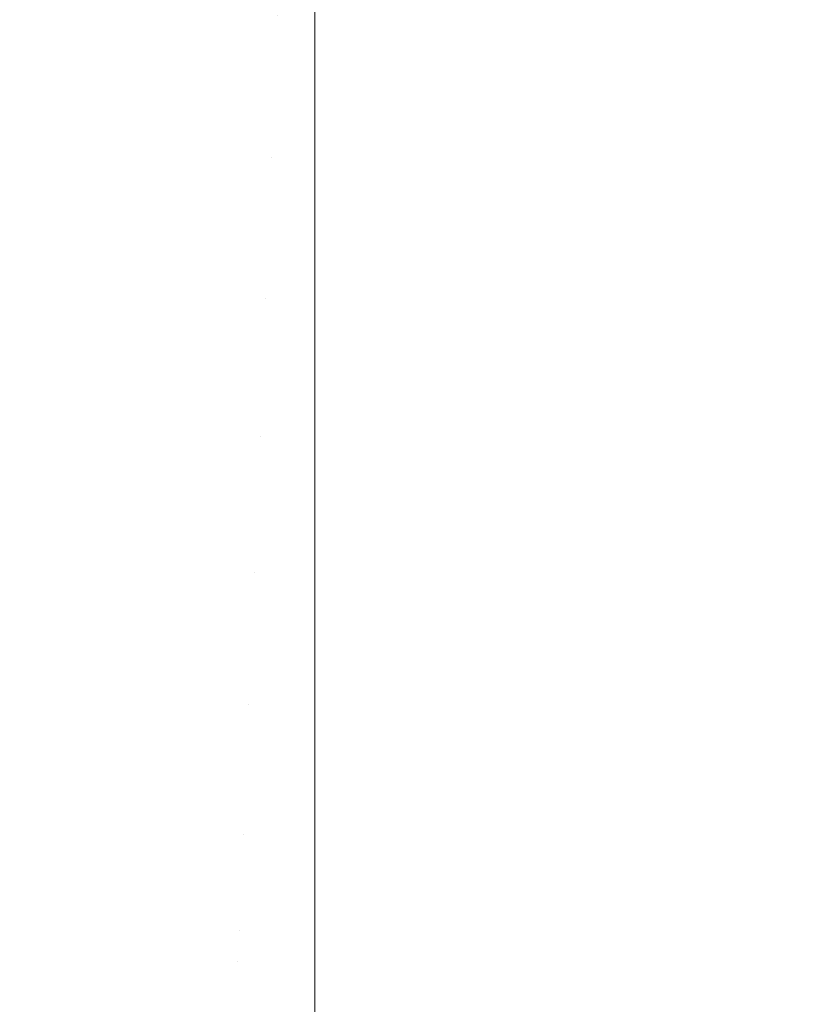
# Model space of a CAD drawing. Header units: centimetres. Extents: x -26 to 27.3, y 37.2 to 39.
# Tile 21 of 256: x -25.8683 to -25.8456, y 37.2464 to 37.2748. Entities that reach past the tile are written whole.
import ezdxf

# ---------------------------------------------------------------- set-up
doc = ezdxf.new("R2010")
doc.units = ezdxf.units.CM
doc.header["$LTSCALE"] = 2.54
doc.layers.add('Lucido design-1', color=7, linetype='Continuous')

# ---------------------------------------------------------------- blocks, each defined once
blk = doc.blocks.new('Gruppo-6-1')
at = {"color": 7, "linetype": 'Continuous', "lineweight": 9}
for points, invisible_edges in [([(-25.864079, 37.274768, -350.079304), (-25.865151, 37.274976, -350.079304), (-25.864329, 37.278791, -350.080259), (-25.86342, 37.278616, -350.080259)], 15), ([(-25.864079, 37.274768, -374.046067), (-25.865151, 37.274976, -374.046067), (-25.864329, 37.278791, -374.047022), (-25.86342, 37.278616, -374.047022)], 15), ([(-25.863, 37.274607, -350.079304), (-25.864079, 37.274768, -350.079304), (-25.86342, 37.278616, -350.080259), (-25.862504, 37.278479, -350.080259)], 15), ([(-25.863, 37.274607, -374.046067), (-25.864079, 37.274768, -374.046067), (-25.86342, 37.278616, -374.047022), (-25.862504, 37.278479, -374.047022)], 15), ([(-25.861914, 37.274491, -350.079304), (-25.863, 37.274607, -350.079304), (-25.862504, 37.278479, -350.080259), (-25.861583, 37.278381, -350.080259)], 15), ([(-25.861914, 37.274491, -374.046067), (-25.863, 37.274607, -374.046067), (-25.862504, 37.278479, -374.047022), (-25.861583, 37.278381, -374.047022)], 15), ([(-25.860825, 37.274422, -350.079304), (-25.861914, 37.274491, -350.079304), (-25.861583, 37.278381, -350.080259), (-25.860659, 37.278322, -350.080259)], 15), ([(-25.860825, 37.274422, -374.046067), (-25.861914, 37.274491, -374.046067), (-25.861583, 37.278381, -374.047022), (-25.860659, 37.278322, -374.047022)], 15), ([(-25.859734, 37.274399, -350.079304), (-25.860825, 37.274422, -350.079304), (-25.860659, 37.278322, -350.080259), (-25.859734, 37.278302, -350.080259)], 7), ([(-25.859734, 37.274399, -374.046067), (-25.860825, 37.274422, -374.046067), (-25.860659, 37.278322, -374.047022), (-25.859734, 37.278302, -374.047022)], 7), ([(27.240266, 37.278302, -350.080259), (27.240266, 37.274399, -350.079304), (-25.859734, 37.274399, -350.079304), (-25.859734, 37.278302, -350.080259)], 10), ([(27.240266, 37.278302, -374.047022), (27.240266, 37.274399, -374.046067), (-25.859734, 37.274399, -374.046067), (-25.859734, 37.278302, -374.047022)], 10), ([(-25.868117, 37.276385, -349.285885), (-25.869116, 37.276762, -349.285885), (-25.870653, 37.272937, -349.287051), (-25.86949, 37.272498, -349.287051)], 15), ([(-25.868117, 37.276385, -373.252648), (-25.869116, 37.276762, -373.252648), (-25.870653, 37.272937, -373.253814), (-25.86949, 37.272498, -373.253814)], 15), ([(-25.867102, 37.276051, -349.285885), (-25.868117, 37.276385, -349.285885), (-25.86949, 37.272498, -349.287051), (-25.86831, 37.272109, -349.287051)], 15), ([(-25.867102, 37.276051, -373.252648), (-25.868117, 37.276385, -373.252648), (-25.86949, 37.272498, -373.253814), (-25.86831, 37.272109, -373.253814)], 15), ([(-25.866075, 37.27576, -349.285885), (-25.867102, 37.276051, -349.285885), (-25.86831, 37.272109, -349.287051), (-25.867113, 37.27177, -349.287051)], 15), ([(-25.866075, 37.27576, -373.252648), (-25.867102, 37.276051, -373.252648), (-25.86831, 37.272109, -373.253814), (-25.867113, 37.27177, -373.253814)], 15), ([(-25.868395, 37.271829, -350.078192), (-25.869588, 37.272222, -350.078192), (-25.8683, 37.275867, -350.079304), (-25.867263, 37.275526, -350.079304)], 15), ([(-25.868395, 37.271829, -374.044955), (-25.869588, 37.272222, -374.044955), (-25.8683, 37.275867, -374.046067), (-25.867263, 37.275526, -374.046067)], 15), ([(-25.865035, 37.275513, -349.285885), (-25.866075, 37.27576, -349.285885), (-25.867113, 37.27177, -349.287051), (-25.865904, 37.271483, -349.287051)], 15), ([(-25.865035, 37.275513, -373.252648), (-25.866075, 37.27576, -373.252648), (-25.867113, 37.27177, -373.253814), (-25.865904, 37.271483, -373.253814)], 15), ([(-25.867187, 37.271486, -350.078192), (-25.868395, 37.271829, -350.078192), (-25.867263, 37.275526, -350.079304), (-25.866213, 37.275228, -350.079304)], 15), ([(-25.867187, 37.271486, -374.044955), (-25.868395, 37.271829, -374.044955), (-25.867263, 37.275526, -374.046067), (-25.866213, 37.275228, -374.046067)], 15), ([(-25.863986, 37.27531, -349.285885), (-25.865035, 37.275513, -349.285885), (-25.865904, 37.271483, -349.287051), (-25.864683, 37.271246, -349.287051)], 15), ([(-25.863986, 37.27531, -373.252648), (-25.865035, 37.275513, -373.252648), (-25.865904, 37.271483, -373.253814), (-25.864683, 37.271246, -373.253814)], 15), ([(-25.865966, 37.271196, -350.078192), (-25.867187, 37.271486, -350.078192), (-25.866213, 37.275228, -350.079304), (-25.865151, 37.274976, -350.079304)], 15), ([(-25.865966, 37.271196, -374.044955), (-25.867187, 37.271486, -374.044955), (-25.866213, 37.275228, -374.046067), (-25.865151, 37.274976, -374.046067)], 15), ([(-25.86293, 37.275152, -349.285885), (-25.863986, 37.27531, -349.285885), (-25.864683, 37.271246, -349.287051), (-25.863454, 37.271062, -349.287051)], 15), ([(-25.86293, 37.275152, -373.252648), (-25.863986, 37.27531, -373.252648), (-25.864683, 37.271246, -373.253814), (-25.863454, 37.271062, -373.253814)], 15), ([(-25.864733, 37.270957, -350.078192), (-25.865966, 37.271196, -350.078192), (-25.865151, 37.274976, -350.079304), (-25.864079, 37.274768, -350.079304)], 15), ([(-25.864733, 37.270957, -374.044955), (-25.865966, 37.271196, -374.044955), (-25.865151, 37.274976, -374.046067), (-25.864079, 37.274768, -374.046067)], 15), ([(-25.861868, 37.275038, -349.285885), (-25.86293, 37.275152, -349.285885), (-25.863454, 37.271062, -349.287051), (-25.862217, 37.270931, -349.287051)], 15), ([(-25.861868, 37.275038, -373.252648), (-25.86293, 37.275152, -373.252648), (-25.863454, 37.271062, -373.253814), (-25.862217, 37.270931, -373.253814)], 15), ([(-25.860802, 37.274971, -349.285885), (-25.861868, 37.275038, -349.285885), (-25.862217, 37.270931, -349.287051), (-25.860977, 37.270852, -349.287051)], 15), ([(-25.860802, 37.274971, -373.252648), (-25.861868, 37.275038, -373.252648), (-25.862217, 37.270931, -373.253814), (-25.860977, 37.270852, -373.253814)], 15), ([(-25.860802, 37.274971, -349.285885), (-25.860977, 37.270852, -349.287051), (-25.859734, 37.270825, -349.287051), (-25.859734, 37.274234, -349.286087)], 11), ([(-25.860802, 37.274971, -373.252648), (-25.860977, 37.270852, -373.253814), (-25.859734, 37.270825, -373.253814), (-25.859734, 37.274914, -373.252657)], 11), ([(-25.859734, 37.274234, -349.286087), (-25.859734, 37.274948, -349.285885), (-25.860802, 37.274971, -349.285885)], 10), ([(-25.859734, 37.274948, -349.285885), (-25.859734, 37.274234, -349.286087), (27.240266, 37.274234, -349.286087), (27.240266, 37.274948, -349.285885)], 10), ([(-25.859734, 37.27083, -373.253813), (27.240266, 37.27083, -373.253813), (27.240266, 37.274914, -373.252657), (-25.859734, 37.274914, -373.252657)], 5), ([(-25.863491, 37.270772, -350.078192), (-25.864733, 37.270957, -350.078192), (-25.864079, 37.274768, -350.079304), (-25.863, 37.274607, -350.079304)], 15), ([(-25.863491, 37.270772, -374.044955), (-25.864733, 37.270957, -374.044955), (-25.864079, 37.274768, -374.046067), (-25.863, 37.274607, -374.046067)], 15), ([(-25.862242, 37.270639, -350.078192), (-25.863491, 37.270772, -350.078192), (-25.863, 37.274607, -350.079304), (-25.861914, 37.274491, -350.079304)], 15), ([(-25.862242, 37.270639, -374.044955), (-25.863491, 37.270772, -374.044955), (-25.863, 37.274607, -374.046067), (-25.861914, 37.274491, -374.046067)], 15), ([(-25.860989, 37.270559, -350.078192), (-25.862242, 37.270639, -350.078192), (-25.861914, 37.274491, -350.079304), (-25.860825, 37.274422, -350.079304)], 15), ([(-25.860989, 37.270559, -374.044955), (-25.862242, 37.270639, -374.044955), (-25.861914, 37.274491, -374.046067), (-25.860825, 37.274422, -374.046067)], 15), ([(-25.859734, 37.274231, -350.079256), (-25.859734, 37.270532, -350.078192), (-25.860989, 37.270559, -350.078192), (-25.860825, 37.274422, -350.079304)], 14), ([(-25.859734, 37.274231, -374.046019), (-25.859734, 37.270532, -374.044955), (-25.860989, 37.270559, -374.044955), (-25.860825, 37.274422, -374.046067)], 14), ([(-25.860825, 37.274422, -350.079304), (-25.859734, 37.274399, -350.079304), (-25.859734, 37.274231, -350.079256)], 9), ([(-25.860825, 37.274422, -374.046067), (-25.859734, 37.274399, -374.046067), (-25.859734, 37.274231, -374.046019)], 9), ([(27.240266, 37.274399, -350.079304), (27.240266, 37.274231, -350.079256), (-25.859734, 37.274231, -350.079256), (-25.859734, 37.274399, -350.079304)], 10), ([(27.240266, 37.274399, -374.046067), (27.240266, 37.274231, -374.046019), (-25.859734, 37.274231, -374.046019), (-25.859734, 37.274399, -374.046067)], 10), ([(27.240266, 37.270825, -349.287051), (27.240266, 37.274234, -349.286087), (-25.859734, 37.274234, -349.286087), (-25.859734, 37.270825, -349.287051)], 10), ([(-25.859734, 37.270532, -350.078192), (-25.859734, 37.274231, -350.079256), (27.240266, 37.274231, -350.079256), (27.240266, 37.270532, -350.078192)], 10), ([(-25.859734, 37.270532, -374.044955), (-25.859734, 37.274231, -374.046019), (27.240266, 37.274231, -374.046019), (27.240266, 37.270532, -374.044955)], 10), ([(-25.867113, 37.27177, -349.287051), (-25.86831, 37.272109, -349.287051), (-25.869499, 37.268224, -349.288392), (-25.868137, 37.267838, -349.288392)], 15), ([(-25.867113, 37.27177, -373.253814), (-25.86831, 37.272109, -373.253814), (-25.869499, 37.268224, -373.255155), (-25.868137, 37.267838, -373.255155)], 15), ([(-25.868151, 37.267787, -350.076923), (-25.869515, 37.268173, -350.076923), (-25.868395, 37.271829, -350.078192), (-25.867187, 37.271486, -350.078192)], 15), ([(-25.868151, 37.267787, -374.043686), (-25.869515, 37.268173, -374.043686), (-25.868395, 37.271829, -374.044955), (-25.867187, 37.271486, -374.044955)], 15), ([(-25.865904, 37.271483, -349.287051), (-25.867113, 37.27177, -349.287051), (-25.868137, 37.267838, -349.288392), (-25.86676, 37.267511, -349.288392)], 15), ([(-25.865904, 37.271483, -373.253814), (-25.867113, 37.27177, -373.253814), (-25.868137, 37.267838, -373.255155), (-25.86676, 37.267511, -373.255155)], 15), ([(-25.866771, 37.267458, -350.076923), (-25.868151, 37.267787, -350.076923), (-25.867187, 37.271486, -350.078192), (-25.865966, 37.271196, -350.078192)], 15), ([(-25.866771, 37.267458, -374.043686), (-25.868151, 37.267787, -374.043686), (-25.867187, 37.271486, -374.044955), (-25.865966, 37.271196, -374.044955)], 15), ([(-25.864683, 37.271246, -349.287051), (-25.865904, 37.271483, -349.287051), (-25.86676, 37.267511, -349.288392), (-25.86537, 37.267242, -349.288392)], 15), ([(-25.864683, 37.271246, -373.253814), (-25.865904, 37.271483, -373.253814), (-25.86676, 37.267511, -373.255155), (-25.86537, 37.267242, -373.255155)], 15), ([(-25.863454, 37.271062, -349.287051), (-25.864683, 37.271246, -349.287051), (-25.86537, 37.267242, -349.288392), (-25.86397, 37.267032, -349.288392)], 15), ([(-25.863454, 37.271062, -373.253814), (-25.864683, 37.271246, -373.253814), (-25.86537, 37.267242, -373.255155), (-25.86397, 37.267032, -373.255155)], 15), ([(-25.865379, 37.267189, -350.076923), (-25.866771, 37.267458, -350.076923), (-25.865966, 37.271196, -350.078192), (-25.864733, 37.270957, -350.078192)], 15), ([(-25.865379, 37.267189, -374.043686), (-25.866771, 37.267458, -374.043686), (-25.865966, 37.271196, -374.044955), (-25.864733, 37.270957, -374.044955)], 15), ([(-25.863977, 37.266979, -350.076923), (-25.865379, 37.267189, -350.076923), (-25.864733, 37.270957, -350.078192), (-25.863491, 37.270772, -350.078192)], 15), ([(-25.863977, 37.266979, -374.043686), (-25.865379, 37.267189, -374.043686), (-25.864733, 37.270957, -374.044955), (-25.863491, 37.270772, -374.044955)], 15), ([(-25.862217, 37.270931, -349.287051), (-25.863454, 37.271062, -349.287051), (-25.86397, 37.267032, -349.288392), (-25.862562, 37.266882, -349.288392)], 15), ([(-25.862217, 37.270931, -373.253814), (-25.863454, 37.271062, -373.253814), (-25.86397, 37.267032, -373.255155), (-25.862562, 37.266882, -373.255155)], 15), ([(-25.860977, 37.270852, -349.287051), (-25.862217, 37.270931, -349.287051), (-25.862562, 37.266882, -349.288392), (-25.861149, 37.266792, -349.288392)], 15), ([(-25.860977, 37.270852, -373.253814), (-25.862217, 37.270931, -373.253814), (-25.862562, 37.266882, -373.255155), (-25.861149, 37.266792, -373.255155)], 15), ([(-25.862566, 37.266829, -350.076923), (-25.863977, 37.266979, -350.076923), (-25.863491, 37.270772, -350.078192), (-25.862242, 37.270639, -350.078192)], 15), ([(-25.862566, 37.266829, -374.043686), (-25.863977, 37.266979, -374.043686), (-25.863491, 37.270772, -374.044955), (-25.862242, 37.270639, -374.044955)], 15), ([(-25.861151, 37.266739, -350.076923), (-25.862566, 37.266829, -350.076923), (-25.862242, 37.270639, -350.078192), (-25.860989, 37.270559, -350.078192)], 15), ([(-25.861151, 37.266739, -374.043686), (-25.862566, 37.266829, -374.043686), (-25.862242, 37.270639, -374.044955), (-25.860989, 37.270559, -374.044955)], 15), ([(-25.860977, 37.270852, -349.287051), (-25.861149, 37.266792, -349.288392), (-25.859734, 37.266762, -349.288392), (-25.859734, 37.270046, -349.287308)], 11), ([(-25.859734, 37.266798, -373.255143), (-25.859734, 37.270825, -373.253814), (-25.860977, 37.270852, -373.253814), (-25.861149, 37.266792, -373.255155)], 14), ([(-25.859734, 37.270046, -349.287308), (-25.859734, 37.270825, -349.287051), (-25.860977, 37.270852, -349.287051)], 10), ([(-25.859734, 37.266798, -373.255143), (27.240266, 37.266798, -373.255143), (27.240266, 37.27083, -373.253813), (-25.859734, 37.27083, -373.253813)], 5), ([(-25.859734, 37.270825, -349.287051), (-25.859734, 37.270046, -349.287308), (27.240266, 37.270046, -349.287308), (27.240266, 37.270825, -349.287051)], 10), ([(-25.859734, 37.270044, -350.07803), (-25.859734, 37.266709, -350.076923), (-25.861151, 37.266739, -350.076923), (-25.860989, 37.270559, -350.078192)], 14), ([(-25.859734, 37.270044, -374.044793), (-25.859734, 37.266709, -374.043686), (-25.861151, 37.266739, -374.043686), (-25.860989, 37.270559, -374.044955)], 14), ([(-25.860989, 37.270559, -350.078192), (-25.859734, 37.270532, -350.078192), (-25.859734, 37.270044, -350.07803)], 9), ([(-25.860989, 37.270559, -374.044955), (-25.859734, 37.270532, -374.044955), (-25.859734, 37.270044, -374.044793)], 9), ([(27.240266, 37.270532, -350.078192), (27.240266, 37.270044, -350.07803), (-25.859734, 37.270044, -350.07803), (-25.859734, 37.270532, -350.078192)], 10), ([(27.240266, 37.270532, -374.044955), (27.240266, 37.270044, -374.044793), (-25.859734, 37.270044, -374.044793), (-25.859734, 37.270532, -374.044955)], 10), ([(27.240266, 37.266762, -349.288392), (27.240266, 37.270046, -349.287308), (-25.859734, 37.270046, -349.287308), (-25.859734, 37.266762, -349.288392)], 10), ([(-25.859734, 37.266709, -350.076923), (-25.859734, 37.270044, -350.07803), (27.240266, 37.270044, -350.07803), (27.240266, 37.266709, -350.076923)], 10), ([(-25.859734, 37.266709, -374.043686), (-25.859734, 37.270044, -374.044793), (27.240266, 37.270044, -374.044793), (27.240266, 37.266709, -374.043686)], 10), ([(-25.868137, 37.267838, -349.288392), (-25.869499, 37.268224, -349.288392), (-25.870669, 37.264403, -349.289902), (-25.869144, 37.263971, -349.289902)], 15), ([(-25.868137, 37.267838, -373.255155), (-25.869499, 37.268224, -373.255155), (-25.870669, 37.264403, -373.256665), (-25.869144, 37.263971, -373.256665)], 15), ([(-25.869101, 37.264135, -350.075499), (-25.87062, 37.264565, -350.075499), (-25.869515, 37.268173, -350.076923), (-25.868151, 37.267787, -350.076923)], 15), ([(-25.869101, 37.264135, -374.042262), (-25.87062, 37.264565, -374.042262), (-25.869515, 37.268173, -374.043686), (-25.868151, 37.267787, -374.043686)], 15), ([(-25.86676, 37.267511, -349.288392), (-25.868137, 37.267838, -349.288392), (-25.869144, 37.263971, -349.289902), (-25.867602, 37.263604, -349.289902)], 15), ([(-25.86676, 37.267511, -373.255155), (-25.868137, 37.267838, -373.255155), (-25.869144, 37.263971, -373.256665), (-25.867602, 37.263604, -373.256665)], 15), ([(-25.867566, 37.26377, -350.075499), (-25.869101, 37.264135, -350.075499), (-25.868151, 37.267787, -350.076923), (-25.866771, 37.267458, -350.076923)], 15), ([(-25.867566, 37.26377, -374.042262), (-25.869101, 37.264135, -374.042262), (-25.868151, 37.267787, -374.043686), (-25.866771, 37.267458, -374.043686)], 15), ([(-25.86537, 37.267242, -349.288392), (-25.86676, 37.267511, -349.288392), (-25.867602, 37.263604, -349.289902), (-25.866045, 37.263303, -349.289902)], 15), ([(-25.86537, 37.267242, -373.255155), (-25.86676, 37.267511, -373.255155), (-25.867602, 37.263604, -373.256665), (-25.866045, 37.263303, -373.256665)], 15), ([(-25.866017, 37.26347, -350.075499), (-25.867566, 37.26377, -350.075499), (-25.866771, 37.267458, -350.076923), (-25.865379, 37.267189, -350.076923)], 15), ([(-25.866017, 37.26347, -374.042262), (-25.867566, 37.26377, -374.042262), (-25.866771, 37.267458, -374.043686), (-25.865379, 37.267189, -374.043686)], 15), ([(-25.86397, 37.267032, -349.288392), (-25.86537, 37.267242, -349.288392), (-25.866045, 37.263303, -349.289902), (-25.864477, 37.263069, -349.289902)], 15), ([(-25.86397, 37.267032, -373.255155), (-25.86537, 37.267242, -373.255155), (-25.866045, 37.263303, -373.256665), (-25.864477, 37.263069, -373.256665)], 15), ([(-25.864456, 37.263236, -350.075499), (-25.866017, 37.26347, -350.075499), (-25.865379, 37.267189, -350.076923), (-25.863977, 37.266979, -350.076923)], 15), ([(-25.864456, 37.263236, -374.042262), (-25.866017, 37.26347, -374.042262), (-25.865379, 37.267189, -374.043686), (-25.863977, 37.266979, -374.043686)], 15), ([(-25.862562, 37.266882, -349.288392), (-25.86397, 37.267032, -349.288392), (-25.864477, 37.263069, -349.289902), (-25.862901, 37.262901, -349.289902)], 15), ([(-25.862562, 37.266882, -373.255155), (-25.86397, 37.267032, -373.255155), (-25.864477, 37.263069, -373.256665), (-25.862901, 37.262901, -373.256665)], 15), ([(-25.862887, 37.263069, -350.075499), (-25.864456, 37.263236, -350.075499), (-25.863977, 37.266979, -350.076923), (-25.862566, 37.266829, -350.076923)], 15), ([(-25.862887, 37.263069, -374.042262), (-25.864456, 37.263236, -374.042262), (-25.863977, 37.266979, -374.043686), (-25.862566, 37.266829, -374.043686)], 15), ([(-25.861149, 37.266792, -349.288392), (-25.862562, 37.266882, -349.288392), (-25.862901, 37.262901, -349.289902), (-25.861319, 37.2628, -349.289902)], 15), ([(-25.861149, 37.266792, -373.255155), (-25.862562, 37.266882, -373.255155), (-25.862901, 37.262901, -373.256665), (-25.861319, 37.2628, -373.256665)], 15), ([(-25.861312, 37.262969, -350.075499), (-25.862887, 37.263069, -350.075499), (-25.862566, 37.266829, -350.076923), (-25.861151, 37.266739, -350.076923)], 15), ([(-25.861312, 37.262969, -374.042262), (-25.862887, 37.263069, -374.042262), (-25.862566, 37.266829, -374.043686), (-25.861151, 37.266739, -374.043686)], 15), ([(-25.861149, 37.266792, -349.288392), (-25.861319, 37.2628, -349.289902), (-25.859734, 37.262766, -349.289902), (-25.859734, 37.265915, -349.288712)], 11), ([(-25.859734, 37.262827, -373.256642), (-25.859734, 37.266762, -373.255155), (-25.861149, 37.266792, -373.255155), (-25.861319, 37.2628, -373.256665)], 14), ([(-25.859734, 37.265915, -350.076623), (-25.859734, 37.262935, -350.075499), (-25.861312, 37.262969, -350.075499), (-25.861151, 37.266739, -350.076923)], 14), ([(-25.859734, 37.265915, -374.043386), (-25.859734, 37.262935, -374.042262), (-25.861312, 37.262969, -374.042262), (-25.861151, 37.266739, -374.043686)], 14), ([(-25.861151, 37.266739, -350.076923), (-25.859734, 37.266709, -350.076923), (-25.859734, 37.265915, -350.076623)], 9), ([(-25.861151, 37.266739, -374.043686), (-25.859734, 37.266709, -374.043686), (-25.859734, 37.265915, -374.043386)], 9), ([(-25.861149, 37.266792, -373.255155), (-25.859734, 37.266762, -373.255155), (-25.859734, 37.266798, -373.255143)], 9), ([(-25.859734, 37.265915, -349.288712), (-25.859734, 37.266762, -349.288392), (-25.861149, 37.266792, -349.288392)], 10), ([(27.240266, 37.266762, -373.255155), (27.240266, 37.266798, -373.255143), (-25.859734, 37.266798, -373.255143), (-25.859734, 37.266762, -373.255155)], 10), ([(-25.859734, 37.266762, -349.288392), (-25.859734, 37.265915, -349.288712), (27.240266, 37.265915, -349.288712), (27.240266, 37.266762, -349.288392)], 10), ([(-25.859734, 37.266762, -373.255155), (-25.859734, 37.262827, -373.256642), (27.240266, 37.262827, -373.256642), (27.240266, 37.266762, -373.255155)], 10), ([(27.240266, 37.266709, -350.076923), (27.240266, 37.265915, -350.076623), (-25.859734, 37.265915, -350.076623), (-25.859734, 37.266709, -350.076923)], 10), ([(27.240266, 37.266709, -374.043686), (27.240266, 37.265915, -374.043386), (-25.859734, 37.265915, -374.043386), (-25.859734, 37.266709, -374.043686)], 10), ([(27.240266, 37.262766, -349.289902), (27.240266, 37.265915, -349.288712), (-25.859734, 37.265915, -349.288712), (-25.859734, 37.262766, -349.289902)], 10), ([(-25.859734, 37.262935, -350.075499), (-25.859734, 37.265915, -350.076623), (27.240266, 37.265915, -350.076623), (27.240266, 37.262935, -350.075499)], 10), ([(-25.859734, 37.262935, -374.042262), (-25.859734, 37.265915, -374.043386), (27.240266, 37.265915, -374.043386), (27.240266, 37.262935, -374.042262)], 10), ([(-25.868349, 37.260136, -350.073923), (-25.870038, 37.260538, -350.073923), (-25.869101, 37.264135, -350.075499), (-25.867566, 37.26377, -350.075499)], 15), ([(-25.868349, 37.260136, -374.040686), (-25.870038, 37.260538, -374.040686), (-25.869101, 37.264135, -374.042262), (-25.867566, 37.26377, -374.042262)], 15), ([(-25.867602, 37.263604, -349.289902), (-25.869144, 37.263971, -349.289902), (-25.870132, 37.260175, -349.291579), (-25.868428, 37.25977, -349.291579)], 15), ([(-25.867602, 37.263604, -373.256665), (-25.869144, 37.263971, -373.256665), (-25.870132, 37.260175, -373.258342), (-25.868428, 37.25977, -373.258342)], 15), ([(-25.866045, 37.263303, -349.289902), (-25.867602, 37.263604, -349.289902), (-25.868428, 37.25977, -349.291579), (-25.866708, 37.259437, -349.291579)], 15), ([(-25.866045, 37.263303, -373.256665), (-25.867602, 37.263604, -373.256665), (-25.868428, 37.25977, -373.258342), (-25.866708, 37.259437, -373.258342)], 15), ([(-25.866645, 37.259806, -350.073923), (-25.868349, 37.260136, -350.073923), (-25.867566, 37.26377, -350.075499), (-25.866017, 37.26347, -350.075499)], 15), ([(-25.866645, 37.259806, -374.040686), (-25.868349, 37.260136, -374.040686), (-25.867566, 37.26377, -374.042262), (-25.866017, 37.26347, -374.042262)], 15), ([(-25.864477, 37.263069, -349.289902), (-25.866045, 37.263303, -349.289902), (-25.866708, 37.259437, -349.291579), (-25.864976, 37.259178, -349.291579)], 15), ([(-25.864477, 37.263069, -373.256665), (-25.866045, 37.263303, -373.256665), (-25.866708, 37.259437, -373.258342), (-25.864976, 37.259178, -373.258342)], 15), ([(-25.864928, 37.259549, -350.073923), (-25.866645, 37.259806, -350.073923), (-25.866017, 37.26347, -350.075499), (-25.864456, 37.263236, -350.075499)], 15), ([(-25.864928, 37.259549, -374.040686), (-25.866645, 37.259806, -374.040686), (-25.866017, 37.26347, -374.042262), (-25.864456, 37.263236, -374.042262)], 15), ([(-25.863202, 37.259366, -350.073923), (-25.864928, 37.259549, -350.073923), (-25.864456, 37.263236, -350.075499), (-25.862887, 37.263069, -350.075499)], 15), ([(-25.863202, 37.259366, -374.040686), (-25.864928, 37.259549, -374.040686), (-25.864456, 37.263236, -374.042262), (-25.862887, 37.263069, -374.042262)], 15), ([(-25.862901, 37.262901, -349.289902), (-25.864477, 37.263069, -349.289902), (-25.864976, 37.259178, -349.291579), (-25.863234, 37.258992, -349.291579)], 15), ([(-25.862901, 37.262901, -373.256665), (-25.864477, 37.263069, -373.256665), (-25.864976, 37.259178, -373.258342), (-25.863234, 37.258992, -373.258342)], 15), ([(-25.861469, 37.259255, -350.073923), (-25.863202, 37.259366, -350.073923), (-25.862887, 37.263069, -350.075499), (-25.861312, 37.262969, -350.075499)], 15), ([(-25.861469, 37.259255, -374.040686), (-25.863202, 37.259366, -374.040686), (-25.862887, 37.263069, -374.042262), (-25.861312, 37.262969, -374.042262)], 15), ([(-25.859734, 37.26185, -350.075039), (-25.859734, 37.259218, -350.073923), (-25.861469, 37.259255, -350.073923), (-25.861312, 37.262969, -350.075499)], 14), ([(-25.859734, 37.26185, -374.041802), (-25.859734, 37.259218, -374.040686), (-25.861469, 37.259255, -374.040686), (-25.861312, 37.262969, -374.042262)], 14), ([(-25.861312, 37.262969, -350.075499), (-25.859734, 37.262935, -350.075499), (-25.859734, 37.26185, -350.075039)], 9), ([(-25.861312, 37.262969, -374.042262), (-25.859734, 37.262935, -374.042262), (-25.859734, 37.26185, -374.041802)], 9), ([(-25.861319, 37.2628, -349.289902), (-25.862901, 37.262901, -349.289902), (-25.863234, 37.258992, -349.291579), (-25.861485, 37.258881, -349.291579)], 15), ([(-25.861319, 37.2628, -373.256665), (-25.862901, 37.262901, -373.256665), (-25.863234, 37.258992, -373.258342), (-25.861485, 37.258881, -373.258342)], 15), ([(-25.861319, 37.2628, -349.289902), (-25.861485, 37.258881, -349.291579), (-25.859734, 37.258844, -349.291579), (-25.859734, 37.26185, -349.290294)], 11), ([(-25.859734, 37.258923, -373.258309), (-25.859734, 37.262766, -373.256665), (-25.861319, 37.2628, -373.256665), (-25.861485, 37.258881, -373.258342)], 14), ([(-25.861319, 37.2628, -373.256665), (-25.859734, 37.262766, -373.256665), (-25.859734, 37.262827, -373.256642)], 9), ([(-25.859734, 37.26185, -349.290294), (-25.859734, 37.262766, -349.289902), (-25.861319, 37.2628, -349.289902)], 10), ([(27.240266, 37.262935, -350.075499), (27.240266, 37.26185, -350.075039), (-25.859734, 37.26185, -350.075039), (-25.859734, 37.262935, -350.075499)], 10), ([(27.240266, 37.262935, -374.042262), (27.240266, 37.26185, -374.041802), (-25.859734, 37.26185, -374.041802), (-25.859734, 37.262935, -374.042262)], 10), ([(27.240266, 37.262766, -373.256665), (27.240266, 37.262827, -373.256642), (-25.859734, 37.262827, -373.256642), (-25.859734, 37.262766, -373.256665)], 10), ([(-25.859734, 37.262766, -349.289902), (-25.859734, 37.26185, -349.290294), (27.240266, 37.26185, -349.290294), (27.240266, 37.262766, -349.289902)], 10), ([(-25.859734, 37.262766, -373.256665), (-25.859734, 37.258923, -373.258309), (27.240266, 37.258923, -373.258309), (27.240266, 37.262766, -373.256665)], 10), ([(27.240266, 37.258844, -349.291579), (27.240266, 37.26185, -349.290294), (-25.859734, 37.26185, -349.290294), (-25.859734, 37.258844, -349.291579)], 10), ([(-25.859734, 37.259218, -350.073923), (-25.859734, 37.26185, -350.075039), (27.240266, 37.26185, -350.075039), (27.240266, 37.259218, -350.073923)], 10), ([(-25.859734, 37.259218, -374.040686), (-25.859734, 37.26185, -374.041802), (27.240266, 37.26185, -374.041802), (27.240266, 37.259218, -374.040686)], 10), ([(-25.867262, 37.256204, -350.072196), (-25.869119, 37.256564, -350.072196), (-25.868349, 37.260136, -350.073923), (-25.866645, 37.259806, -350.073923)], 15), ([(-25.867262, 37.256204, -374.038959), (-25.869119, 37.256564, -374.038959), (-25.868349, 37.260136, -374.040686), (-25.866645, 37.259806, -374.040686)], 15), ([(-25.866708, 37.259437, -349.291579), (-25.868428, 37.25977, -349.291579), (-25.869238, 37.256014, -349.29342), (-25.867357, 37.25565, -349.29342)], 15), ([(-25.866708, 37.259437, -373.258342), (-25.868428, 37.25977, -373.258342), (-25.869238, 37.256014, -373.260183), (-25.867357, 37.25565, -373.260183)], 15), ([(-25.865392, 37.255924, -350.072196), (-25.867262, 37.256204, -350.072196), (-25.866645, 37.259806, -350.073923), (-25.864928, 37.259549, -350.073923)], 15), ([(-25.865392, 37.255924, -374.038959), (-25.867262, 37.256204, -374.038959), (-25.866645, 37.259806, -374.040686), (-25.864928, 37.259549, -374.040686)], 15), ([(-25.863512, 37.255724, -350.072196), (-25.865392, 37.255924, -350.072196), (-25.864928, 37.259549, -350.073923), (-25.863202, 37.259366, -350.073923)], 15), ([(-25.863512, 37.255724, -374.038959), (-25.865392, 37.255924, -374.038959), (-25.864928, 37.259549, -374.040686), (-25.863202, 37.259366, -374.040686)], 15), ([(-25.864976, 37.259178, -349.291579), (-25.866708, 37.259437, -349.291579), (-25.867357, 37.25565, -349.29342), (-25.865464, 37.255367, -349.29342)], 15), ([(-25.864976, 37.259178, -373.258342), (-25.866708, 37.259437, -373.258342), (-25.867357, 37.25565, -373.260183), (-25.865464, 37.255367, -373.260183)], 15), ([(-25.861624, 37.255604, -350.072196), (-25.863512, 37.255724, -350.072196), (-25.863202, 37.259366, -350.073923), (-25.861469, 37.259255, -350.073923)], 15), ([(-25.861624, 37.255604, -374.038959), (-25.863512, 37.255724, -374.038959), (-25.863202, 37.259366, -374.040686), (-25.861469, 37.259255, -374.040686)], 15), ([(-25.859734, 37.257858, -350.07328), (-25.859734, 37.255564, -350.072196), (-25.861624, 37.255604, -350.072196), (-25.861469, 37.259255, -350.073923)], 14), ([(-25.859734, 37.257858, -374.040043), (-25.859734, 37.255564, -374.038959), (-25.861624, 37.255604, -374.038959), (-25.861469, 37.259255, -374.040686)], 14), ([(-25.861469, 37.259255, -350.073923), (-25.859734, 37.259218, -350.073923), (-25.859734, 37.257858, -350.07328)], 9), ([(-25.861469, 37.259255, -374.040686), (-25.859734, 37.259218, -374.040686), (-25.859734, 37.257858, -374.040043)], 9), ([(-25.863234, 37.258992, -349.291579), (-25.864976, 37.259178, -349.291579), (-25.865464, 37.255367, -349.29342), (-25.863559, 37.255164, -349.29342)], 15), ([(-25.863234, 37.258992, -373.258342), (-25.864976, 37.259178, -373.258342), (-25.865464, 37.255367, -373.260183), (-25.863559, 37.255164, -373.260183)], 15), ([(-25.861485, 37.258881, -349.291579), (-25.863234, 37.258992, -349.291579), (-25.863559, 37.255164, -349.29342), (-25.861648, 37.255042, -349.29342)], 15), ([(-25.861485, 37.258881, -373.258342), (-25.863234, 37.258992, -373.258342), (-25.863559, 37.255164, -373.260183), (-25.861648, 37.255042, -373.260183)], 15), ([(27.240266, 37.259218, -350.073923), (27.240266, 37.257858, -350.07328), (-25.859734, 37.257858, -350.07328), (-25.859734, 37.259218, -350.073923)], 10), ([(27.240266, 37.259218, -374.040686), (27.240266, 37.257858, -374.040043), (-25.859734, 37.257858, -374.040043), (-25.859734, 37.259218, -374.040686)], 10), ([(-25.861485, 37.258881, -349.291579), (-25.861648, 37.255042, -349.29342), (-25.859734, 37.255001, -349.29342), (-25.859734, 37.257858, -349.292052)], 11), ([(-25.859734, 37.255093, -373.260139), (-25.859734, 37.258844, -373.258342), (-25.861485, 37.258881, -373.258342), (-25.861648, 37.255042, -373.260183)], 14), ([(-25.861485, 37.258881, -373.258342), (-25.859734, 37.258844, -373.258342), (-25.859734, 37.258923, -373.258309)], 9), ([(-25.859734, 37.257858, -349.292052), (-25.859734, 37.258844, -349.291579), (-25.861485, 37.258881, -349.291579)], 10), ([(27.240266, 37.258844, -373.258342), (27.240266, 37.258923, -373.258309), (-25.859734, 37.258923, -373.258309), (-25.859734, 37.258844, -373.258342)], 10), ([(-25.859734, 37.258844, -349.291579), (-25.859734, 37.257858, -349.292052), (27.240266, 37.257858, -349.292052), (27.240266, 37.258844, -349.291579)], 10), ([(-25.859734, 37.258844, -373.258342), (-25.859734, 37.255093, -373.260139), (27.240266, 37.255093, -373.260139), (27.240266, 37.258844, -373.258342)], 10), ([(27.240266, 37.255001, -349.29342), (27.240266, 37.257858, -349.292052), (-25.859734, 37.257858, -349.292052), (-25.859734, 37.255001, -349.29342)], 10), ([(-25.859734, 37.255564, -350.072196), (-25.859734, 37.257858, -350.07328), (27.240266, 37.257858, -350.07328), (27.240266, 37.255564, -350.072196)], 10), ([(-25.859734, 37.255564, -374.038959), (-25.859734, 37.257858, -374.040043), (27.240266, 37.257858, -374.040043), (27.240266, 37.255564, -374.038959)], 10), ([(-25.867868, 37.25267, -350.07032), (-25.869875, 37.253058, -350.07032), (-25.869119, 37.256564, -350.072196), (-25.867262, 37.256204, -350.072196)], 15), ([(-25.867868, 37.25267, -374.037083), (-25.869875, 37.253058, -374.037083), (-25.869119, 37.256564, -374.038959), (-25.867262, 37.256204, -374.038959)], 15), ([(-25.865848, 37.252368, -350.07032), (-25.867868, 37.25267, -350.07032), (-25.867262, 37.256204, -350.072196), (-25.865392, 37.255924, -350.072196)], 15), ([(-25.865848, 37.252368, -374.037083), (-25.867868, 37.25267, -374.037083), (-25.867262, 37.256204, -374.038959), (-25.865392, 37.255924, -374.038959)], 15), ([(-25.867357, 37.25565, -349.29342), (-25.869238, 37.256014, -349.29342), (-25.870029, 37.252343, -349.295419), (-25.867992, 37.251949, -349.295419)], 15), ([(-25.867357, 37.25565, -373.260183), (-25.869238, 37.256014, -373.260183), (-25.870029, 37.252343, -373.262182), (-25.867992, 37.251949, -373.262182)], 15), ([(-25.863816, 37.252151, -350.07032), (-25.865848, 37.252368, -350.07032), (-25.865392, 37.255924, -350.072196), (-25.863512, 37.255724, -350.072196)], 15), ([(-25.863816, 37.252151, -374.037083), (-25.865848, 37.252368, -374.037083), (-25.865392, 37.255924, -374.038959), (-25.863512, 37.255724, -374.038959)], 15), ([(-25.865464, 37.255367, -349.29342), (-25.867357, 37.25565, -349.29342), (-25.867992, 37.251949, -349.295419), (-25.865941, 37.251642, -349.295419)], 15), ([(-25.865464, 37.255367, -373.260183), (-25.867357, 37.25565, -373.260183), (-25.867992, 37.251949, -373.262182), (-25.865941, 37.251642, -373.262182)], 15), ([(-25.861777, 37.252021, -350.07032), (-25.863816, 37.252151, -350.07032), (-25.863512, 37.255724, -350.072196), (-25.861624, 37.255604, -350.072196)], 15), ([(-25.861777, 37.252021, -374.037083), (-25.863816, 37.252151, -374.037083), (-25.863512, 37.255724, -374.038959), (-25.861624, 37.255604, -374.038959)], 15), ([(-25.859734, 37.253947, -350.07135), (-25.859734, 37.251978, -350.07032), (-25.861777, 37.252021, -350.07032), (-25.861624, 37.255604, -350.072196)], 14), ([(-25.859734, 37.253947, -374.038113), (-25.859734, 37.251978, -374.037083), (-25.861777, 37.252021, -374.037083), (-25.861624, 37.255604, -374.038959)], 14), ([(-25.861624, 37.255604, -350.072196), (-25.859734, 37.255564, -350.072196), (-25.859734, 37.253947, -350.07135)], 9), ([(-25.861624, 37.255604, -374.038959), (-25.859734, 37.255564, -374.038959), (-25.859734, 37.253947, -374.038113)], 9), ([(27.240266, 37.255564, -350.072196), (27.240266, 37.253947, -350.07135), (-25.859734, 37.253947, -350.07135), (-25.859734, 37.255564, -350.072196)], 10), ([(27.240266, 37.255564, -374.038959), (27.240266, 37.253947, -374.038113), (-25.859734, 37.253947, -374.038113), (-25.859734, 37.255564, -374.038959)], 10), ([(-25.863559, 37.255164, -349.29342), (-25.865464, 37.255367, -349.29342), (-25.865941, 37.251642, -349.295419), (-25.863878, 37.251422, -349.295419)], 15), ([(-25.863559, 37.255164, -373.260183), (-25.865464, 37.255367, -373.260183), (-25.865941, 37.251642, -373.262182), (-25.863878, 37.251422, -373.262182)], 15), ([(-25.861648, 37.255042, -349.29342), (-25.863559, 37.255164, -349.29342), (-25.863878, 37.251422, -349.295419), (-25.861808, 37.25129, -349.295419)], 15), ([(-25.861648, 37.255042, -373.260183), (-25.863559, 37.255164, -373.260183), (-25.863878, 37.251422, -373.262182), (-25.861808, 37.25129, -373.262182)], 15), ([(-25.861648, 37.255042, -349.29342), (-25.861808, 37.25129, -349.295419), (-25.859734, 37.251246, -349.295419), (-25.859734, 37.253946, -349.293982)], 11), ([(-25.859734, 37.251344, -373.26213), (-25.859734, 37.255001, -373.260183), (-25.861648, 37.255042, -373.260183), (-25.861808, 37.25129, -373.262182)], 14), ([(-25.861648, 37.255042, -373.260183), (-25.859734, 37.255001, -373.260183), (-25.859734, 37.255093, -373.260139)], 9), ([(-25.859734, 37.253946, -349.293982), (-25.859734, 37.255001, -349.29342), (-25.861648, 37.255042, -349.29342)], 10), ([(27.240266, 37.255001, -373.260183), (27.240266, 37.255093, -373.260139), (-25.859734, 37.255093, -373.260139), (-25.859734, 37.255001, -373.260183)], 10), ([(-25.859734, 37.255001, -349.29342), (-25.859734, 37.253946, -349.293982), (27.240266, 37.253946, -349.293982), (27.240266, 37.255001, -349.29342)], 10), ([(-25.859734, 37.255001, -373.260183), (-25.859734, 37.251344, -373.26213), (27.240266, 37.251344, -373.26213), (27.240266, 37.255001, -373.260183)], 10), ([(-25.859734, 37.251978, -350.07032), (-25.859734, 37.253947, -350.07135), (27.240266, 37.253947, -350.07135), (27.240266, 37.251978, -350.07032)], 10), ([(-25.859734, 37.251978, -374.037083), (-25.859734, 37.253947, -374.038113), (27.240266, 37.253947, -374.038113), (27.240266, 37.251978, -374.037083)], 10), ([(27.240266, 37.251246, -349.295419), (27.240266, 37.253946, -349.293982), (-25.859734, 37.253946, -349.293982), (-25.859734, 37.251246, -349.295419)], 10), ([(-25.868462, 37.24921, -350.068299), (-25.870614, 37.249627, -350.068299), (-25.869875, 37.253058, -350.07032), (-25.867868, 37.25267, -350.07032)], 15), ([(-25.868462, 37.24921, -374.035062), (-25.870614, 37.249627, -374.035062), (-25.869875, 37.253058, -374.037083), (-25.867868, 37.25267, -374.037083)], 15), ([(-25.866293, 37.248886, -350.068299), (-25.868462, 37.24921, -350.068299), (-25.867868, 37.25267, -350.07032), (-25.865848, 37.252368, -350.07032)], 15), ([(-25.866293, 37.248886, -374.035062), (-25.868462, 37.24921, -374.035062), (-25.867868, 37.25267, -374.037083), (-25.865848, 37.252368, -374.037083)], 15), ([(-25.867992, 37.251949, -349.295419), (-25.870029, 37.252343, -349.295419), (-25.8708, 37.248762, -349.297574), (-25.868611, 37.248339, -349.297574)], 15), ([(-25.867992, 37.251949, -373.262182), (-25.870029, 37.252343, -373.262182), (-25.8708, 37.248762, -373.264337), (-25.868611, 37.248339, -373.264337)], 15), ([(-25.864113, 37.248654, -350.068299), (-25.866293, 37.248886, -350.068299), (-25.865848, 37.252368, -350.07032), (-25.863816, 37.252151, -350.07032)], 15), ([(-25.864113, 37.248654, -374.035062), (-25.866293, 37.248886, -374.035062), (-25.865848, 37.252368, -374.037083), (-25.863816, 37.252151, -374.037083)], 15), ([(-25.861926, 37.248514, -350.068299), (-25.864113, 37.248654, -350.068299), (-25.863816, 37.252151, -350.07032), (-25.861777, 37.252021, -350.07032)], 15), ([(-25.861926, 37.248514, -374.035062), (-25.864113, 37.248654, -374.035062), (-25.863816, 37.252151, -374.037083), (-25.861777, 37.252021, -374.037083)], 15), ([(-25.865941, 37.251642, -349.295419), (-25.867992, 37.251949, -349.295419), (-25.868611, 37.248339, -349.297574), (-25.866406, 37.248009, -349.297574)], 15), ([(-25.865941, 37.251642, -373.262182), (-25.867992, 37.251949, -373.262182), (-25.868611, 37.248339, -373.264337), (-25.866406, 37.248009, -373.264337)], 15), ([(-25.861926, 37.248514, -350.068299), (-25.861777, 37.252021, -350.07032), (-25.859734, 37.251978, -350.07032), (-25.859734, 37.250122, -350.069251)], 11), ([(-25.861926, 37.248514, -374.035062), (-25.861777, 37.252021, -374.037083), (-25.859734, 37.251978, -374.037083), (-25.859734, 37.250122, -374.036015)], 11), ([(27.240266, 37.251978, -350.07032), (27.240266, 37.250122, -350.069251), (-25.859734, 37.250122, -350.069251), (-25.859734, 37.251978, -350.07032)], 10), ([(27.240266, 37.251978, -374.037083), (27.240266, 37.250122, -374.036015), (-25.859734, 37.250122, -374.036015), (-25.859734, 37.251978, -374.037083)], 10), ([(-25.863878, 37.251422, -349.295419), (-25.865941, 37.251642, -349.295419), (-25.866406, 37.248009, -349.297574), (-25.864188, 37.247773, -349.297574)], 15), ([(-25.863878, 37.251422, -373.262182), (-25.865941, 37.251642, -373.262182), (-25.866406, 37.248009, -373.264337), (-25.864188, 37.247773, -373.264337)], 15), ([(-25.861808, 37.25129, -349.295419), (-25.863878, 37.251422, -349.295419), (-25.864188, 37.247773, -349.297574), (-25.861963, 37.247631, -349.297574)], 15), ([(-25.861808, 37.25129, -373.262182), (-25.863878, 37.251422, -373.262182), (-25.864188, 37.247773, -373.264337), (-25.861963, 37.247631, -373.264337)], 15), ([(-25.861808, 37.25129, -349.295419), (-25.861963, 37.247631, -349.297574), (-25.859734, 37.247583, -349.297574), (-25.859734, 37.250122, -349.296081)], 11), ([(-25.859734, 37.247682, -373.264279), (-25.859734, 37.251246, -373.262182), (-25.861808, 37.25129, -373.262182), (-25.861963, 37.247631, -373.264337)], 14), ([(-25.861808, 37.25129, -373.262182), (-25.859734, 37.251246, -373.262182), (-25.859734, 37.251344, -373.26213)], 9), ([(-25.859734, 37.250122, -349.296081), (-25.859734, 37.251246, -349.295419), (-25.861808, 37.25129, -349.295419)], 10), ([(27.240266, 37.251246, -373.262182), (27.240266, 37.251344, -373.26213), (-25.859734, 37.251344, -373.26213), (-25.859734, 37.251246, -373.262182)], 10), ([(-25.859734, 37.251246, -349.295419), (-25.859734, 37.250122, -349.296081), (27.240266, 37.250122, -349.296081), (27.240266, 37.251246, -349.295419)], 10), ([(-25.859734, 37.251246, -373.262182), (-25.859734, 37.247682, -373.264279), (27.240266, 37.247682, -373.264279), (27.240266, 37.251246, -373.262182)], 10), ([(-25.859734, 37.250122, -350.069251), (-25.859734, 37.248468, -350.068299), (-25.861926, 37.248514, -350.068299)], 10), ([(-25.859734, 37.250122, -374.036015), (-25.859734, 37.248468, -374.035062), (-25.861926, 37.248514, -374.035062)], 10), ([(27.240266, 37.247583, -349.297574), (27.240266, 37.250122, -349.296081), (-25.859734, 37.250122, -349.296081), (-25.859734, 37.247583, -349.297574)], 10), ([(-25.859734, 37.248468, -350.068299), (-25.859734, 37.250122, -350.069251), (27.240266, 37.250122, -350.069251), (27.240266, 37.248468, -350.068299)], 10), ([(-25.859734, 37.248468, -374.035062), (-25.859734, 37.250122, -374.036015), (27.240266, 37.250122, -374.036015), (27.240266, 37.248468, -374.035062)], 10), ([(-25.866729, 37.245484, -350.066134), (-25.869041, 37.24583, -350.066134), (-25.868462, 37.24921, -350.068299), (-25.866293, 37.248886, -350.068299)], 15), ([(-25.866729, 37.245484, -374.032898), (-25.869041, 37.24583, -374.032898), (-25.868462, 37.24921, -374.035062), (-25.866293, 37.248886, -374.035062)], 15), ([(-25.864404, 37.245237, -350.066134), (-25.866729, 37.245484, -350.066134), (-25.866293, 37.248886, -350.068299), (-25.864113, 37.248654, -350.068299)], 15), ([(-25.864404, 37.245237, -374.032898), (-25.866729, 37.245484, -374.032898), (-25.866293, 37.248886, -374.035062), (-25.864113, 37.248654, -374.035062)], 15), ([(-25.862071, 37.245088, -350.066134), (-25.864404, 37.245237, -350.066134), (-25.864113, 37.248654, -350.068299), (-25.861926, 37.248514, -350.068299)], 15), ([(-25.862071, 37.245088, -374.032898), (-25.864404, 37.245237, -374.032898), (-25.864113, 37.248654, -374.035062), (-25.861926, 37.248514, -374.035062)], 15), ([(-25.862071, 37.245088, -350.066134), (-25.861926, 37.248514, -350.068299), (-25.859734, 37.248468, -350.068299), (-25.859734, 37.246393, -350.066989)], 11), ([(-25.862071, 37.245088, -374.032898), (-25.861926, 37.248514, -374.035062), (-25.859734, 37.248468, -374.035062), (-25.859734, 37.246393, -374.033752)], 11), ([(27.240266, 37.248468, -350.068299), (27.240266, 37.246393, -350.066989), (-25.859734, 37.246393, -350.066989), (-25.859734, 37.248468, -350.068299)], 10), ([(27.240266, 37.248468, -374.035062), (27.240266, 37.246393, -374.033752), (-25.859734, 37.246393, -374.033752), (-25.859734, 37.248468, -374.035062)], 10), ([(-25.866406, 37.248009, -349.297574), (-25.868611, 37.248339, -349.297574), (-25.869213, 37.244827, -349.29988), (-25.866858, 37.244474, -349.29988)], 15), ([(-25.866406, 37.248009, -373.264337), (-25.868611, 37.248339, -373.264337), (-25.869213, 37.244827, -373.266643), (-25.866858, 37.244474, -373.266643)], 15), ([(-25.864188, 37.247773, -349.297574), (-25.866406, 37.248009, -349.297574), (-25.866858, 37.244474, -349.29988), (-25.864491, 37.244222, -349.29988)], 15), ([(-25.864188, 37.247773, -373.264337), (-25.866406, 37.248009, -373.264337), (-25.866858, 37.244474, -373.266643), (-25.864491, 37.244222, -373.266643)], 15), ([(-25.861963, 37.247631, -349.297574), (-25.864188, 37.247773, -349.297574), (-25.864491, 37.244222, -349.29988), (-25.862114, 37.24407, -349.29988)], 15), ([(-25.861963, 37.247631, -373.264337), (-25.864188, 37.247773, -373.264337), (-25.864491, 37.244222, -373.266643), (-25.862114, 37.24407, -373.266643)], 15), ([(-25.861963, 37.247631, -349.297574), (-25.862114, 37.24407, -349.29988), (-25.859734, 37.24402, -349.29988), (-25.859734, 37.246393, -349.298344)], 11), ([(-25.859734, 37.244116, -373.266581), (-25.859734, 37.247583, -373.264337), (-25.861963, 37.247631, -373.264337), (-25.862114, 37.24407, -373.266643)], 14), ([(-25.861963, 37.247631, -373.264337), (-25.859734, 37.247583, -373.264337), (-25.859734, 37.247682, -373.264279)], 9), ([(-25.859734, 37.246393, -349.298344), (-25.859734, 37.247583, -349.297574), (-25.861963, 37.247631, -349.297574)], 10), ([(27.240266, 37.247583, -373.264337), (27.240266, 37.247682, -373.264279), (-25.859734, 37.247682, -373.264279), (-25.859734, 37.247583, -373.264337)], 10), ([(-25.859734, 37.247583, -349.297574), (-25.859734, 37.246393, -349.298344), (27.240266, 37.246393, -349.298344), (27.240266, 37.247583, -349.297574)], 10), ([(-25.859734, 37.247583, -373.264337), (-25.859734, 37.244116, -373.266581), (27.240266, 37.244116, -373.266581), (27.240266, 37.247583, -373.264337)], 10), ([(27.240266, 37.24402, -349.29988), (27.240266, 37.246393, -349.298344), (-25.859734, 37.246393, -349.298344), (-25.859734, 37.24402, -349.29988)], 10)]:
    blk.add_3dface(points, dxfattribs=dict(at, invisible_edges=invisible_edges))

msp = doc.modelspace()

# ---------------------------------------------------------------- block references
at = {"layer": 'Lucido design-1', "color": 7}
msp.add_blockref('Gruppo-6-1', (0, 0), dxfattribs=at)

doc.saveas('drawing.dxf')
